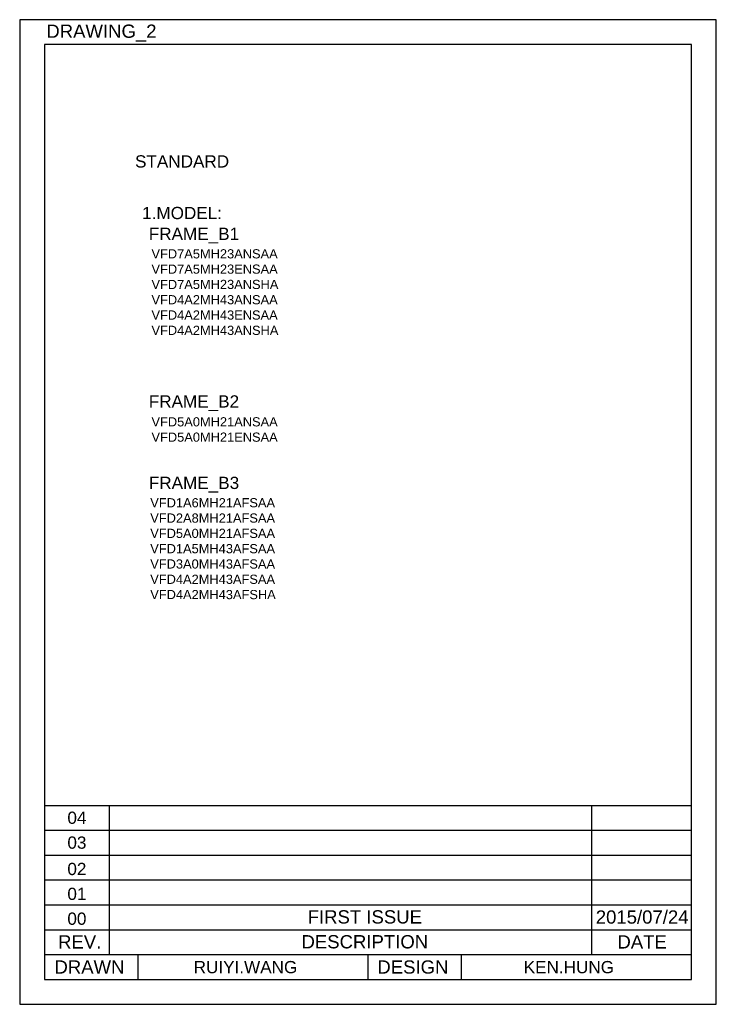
# Model space of a CAD drawing. Header units: millimetres. Extents: x 88 to 1193, y 471 to 1243.
# Tile 48 of 48: x 647 to 1193, y 471 to 1243. Entities that reach past the tile are written whole.
import ezdxf
from ezdxf.enums import TextEntityAlignment as Align

# ---------------------------------------------------------------- set-up
doc = ezdxf.new("R2010")
doc.units = ezdxf.units.MM
doc.header["$LTSCALE"] = 20
doc.layers.get('0').update_dxf_attribs({"linetype": 'CONTINUOUS'})
doc.layers.add('DIM', color=6, linetype='CONTINUOUS')
doc.styles.add('STYLE1', font='arial.ttf')
doc.styles.add('TEXTSTYLE_1', font='arial.ttf')

msp = doc.modelspace()

# ---------------------------------------------------------------- linework, layer by layer
at = {"layer": 'DIM', "color": 7}
for p, q in [((1192.55, 1242.91), (646.55, 1242.91)), ((646.55, 1242.91), (646.55, 470.71)), ((1192.55, 470.71), (1192.55, 1242.91)), ((1173.05, 1223.41), (666.05, 1223.41)), ((666.05, 1223.41), (666.05, 490.21)), ((1173.05, 490.21), (1173.05, 1223.41)), ((666.05, 626.71), (1173.05, 626.71)), ((716.73, 626.71), (716.73, 509.71)), ((1094.84, 626.71), (1094.84, 509.71)), ((666.05, 607.21), (1173.05, 607.21)), ((666.05, 587.71), (1173.05, 587.71)), ((666.05, 568.21), (1173.05, 568.21)), ((666.05, 548.71), (1173.05, 548.71)), ((666.05, 529.21), (1173.05, 529.21)), ((666.05, 509.71), (1173.05, 509.71)), ((739.36, 490.21), (739.36, 509.71)), ((919.55, 490.21), (919.55, 509.71)), ((992.86, 490.21), (992.86, 509.71)), ((666.05, 490.21), (1173.05, 490.21)), ((646.55, 470.71), (1192.55, 470.71))]:
    msp.add_line(p, q, dxfattribs=at)

# ---------------------------------------------------------------- texts
at = {"color": 7, "style": 'TEXTSTYLE_1'}
for s, p in [('STANDARD', (773.82, 1126.96)), ('1.MODEL:', (773.82, 1086.51)), ('FRAME_B1', (783.12, 1070.18)), ('FRAME_B2', (783.12, 938.73)), ('FRAME_B3', (783.17, 874.85))]:
    msp.add_text(s, height=9.6, dxfattribs=at).set_placement(p, align=Align.CENTER)
at = {"color": 7, "char_height": 7.2, "attachment_point": 1}
for s, insert, width, style in [('VFD7A5MH23ANSAA\\PVFD7A5MH23ENSAA\\PVFD7A5MH23ANSHA\\PVFD4A2MH43ANSAA\\PVFD4A2MH43ENSAA\\PVFD4A2MH43ANSHA', (749.83, 1062.89), 155.1054, 'TEXTSTYLE_1'), ('VFD5A0MH21ANSAA\\PVFD5A0MH21ENSAA', (749.83, 931.13), 154.4198, 'TEXTSTYLE_1'), ('VFD1A6MH21AFSAA\\PVFD2A8MH21AFSAA\\PVFD5A0MH21AFSAA\\PVFD1A5MH43AFSAA\\PVFD3A0MH43AFSAA\\PVFD4A2MH43AFSAA\\PVFD4A2MH43AFSHA', (748.87, 867.67), 155.375, 'STYLE1')]:
    msp.add_mtext(s, dxfattribs=dict(at, insert=insert, width=width, style=style))
at = {"layer": 'DIM', "color": 7, "style": 'TEXTSTYLE_1'}
for s, height, p in [('DRAWING_2', 10.4, (710.6, 1228.7)), ('FIRST ISSUE', 10.4, (917.05, 534.07)), ('2015/07/24', 10.4, (1134.43, 533.96)), ('DESCRIPTION', 10.4, (917.05, 514.57)), ('REV.', 10.4, (693.56, 514.46)), ('DATE', 10.4, (1134.43, 514.46)), ('DRAWN', 10.4, (701.23, 494.77)), ('RUIYI.WANG', 9.6, (823.51, 495.08)), ('DESIGN', 10.4, (954.73, 494.77)), ('KEN.HUNG', 9.6, (1077.01, 495.08))]:
    msp.add_text(s, height=height, dxfattribs=at).set_placement(p, align=Align.CENTER)
at = {"layer": 'DIM', "color": 7, "char_height": 9.6, "attachment_point": 5, "style": 'TEXTSTYLE_1'}
for s, insert, width in [('04', (691.39, 616.96), 50.6794), ('03', (691.39, 597.46), 50.6794), ('02', (691.37, 576.79), 46.781), ('01', (691.37, 557.29), 46.781), ('00', (691.37, 537.79), 46.781)]:
    msp.add_mtext(s, dxfattribs=dict(at, insert=insert, width=width))

doc.saveas('drawing.dxf')
